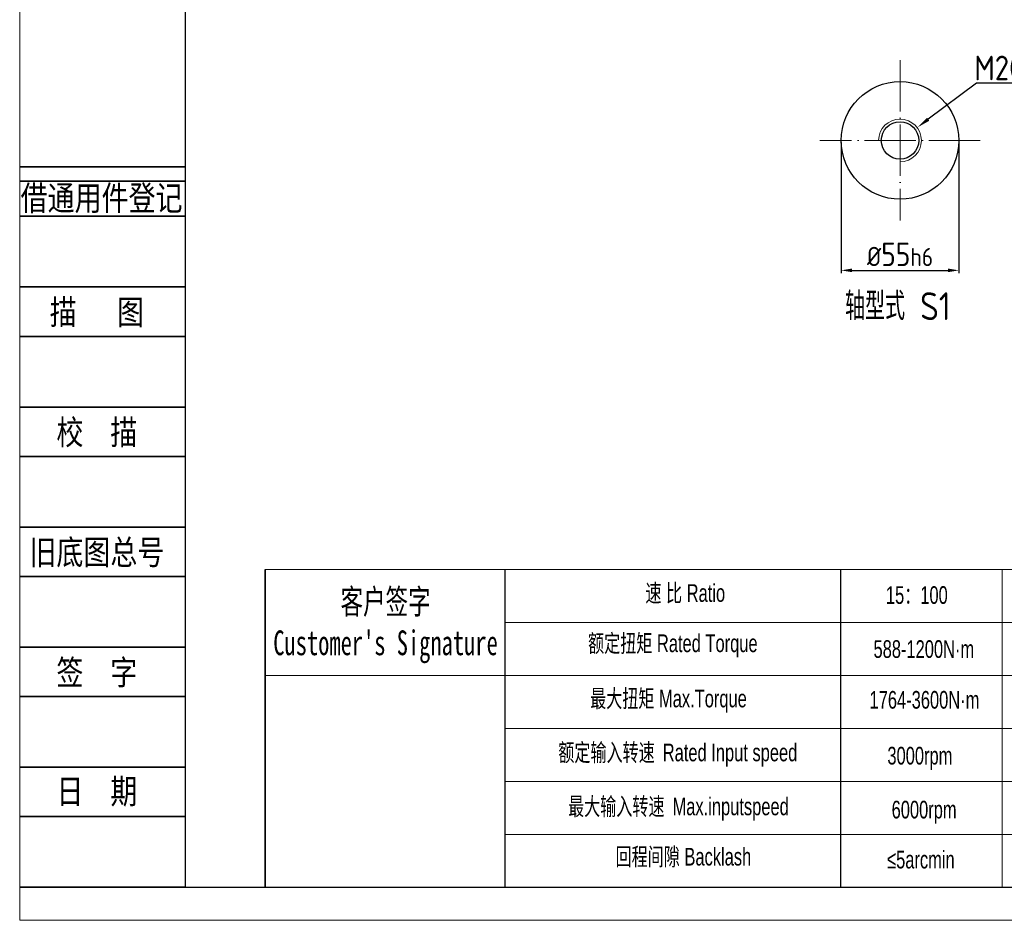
# Model space of a CAD drawing. Header units: millimetres. Extents: x 7057 to 8357, y -524 to 396.
# Tile 1 of 17: x 7057 to 7517, y -524 to -102. Entities that reach past the tile are written whole.
import ezdxf
from ezdxf.enums import TextEntityAlignment as Align

# ---------------------------------------------------------------- set-up
doc = ezdxf.new("R2010")
doc.units = ezdxf.units.MM
doc.linetypes.add('ACAD_ISO04W100', pattern=[30, 24, -3, 0, -3])
for name, color, linetype, lineweight in [('2细线层', 4, 'Continuous', 35), ('6文字层', 3, 'Continuous', 35), ('7标注层', 4, 'Continuous', 35), ('SLD-0', 7, 'Continuous', 18), ('中心线', 7, 'ACAD_ISO04W100', 0), ('图框_外框线', 7, 'Continuous', 18), ('粗实线', 7, 'Continuous', 40), ('细实线', 7, 'Continuous', 18)]:
    doc.layers.add(name, color=color, linetype=linetype, lineweight=lineweight)
doc.layers.add('标注线', color=7, linetype='Continuous')
doc.styles.add('宋体', font='txt', dxfattribs={"width": 0.8})
doc.styles.add('工程字', font='gbenor.shx', dxfattribs={"bigfont": 'gbcbig.shx'})
doc.styles.add('标准', font='arial.ttf', dxfattribs={"width": 0.667})
doc.dimstyles.new('DIMSTYLE_17', dxfattribs={"dimtxt": 8, "dimasz": 12, "dimexe": 0.18, "dimexo": 1, "dimgap": 1, "dimtad": 1, "dimtih": 1, "dimtoh": 1, "dimdec": 3, "dimdsep": 46, "dimtxsty": 'Standard', "dimblk": '_FILLED', "dimblk1": '_FILLED', "dimblk2": '_FILLED', "dimcen": 0.09, "dimadec": 0, "dimazin": 0, "dimtol": 1, "dimtp": 0.1, "dimtm": 0.1, "dimtfac": 0.7, "dimtdec": 3, "dimtofl": 0, "dimtmove": 0, "dimatfit": 3, "dimldrblk": '_FILLED', "dimfxl": 1, "dimtolj": 1, "dimarcsym": 0})
doc.dimstyles.new('ISO-25', dxfattribs={"dimtxt": 11, "dimasz": 5, "dimexe": 1.25, "dimexo": 1, "dimgap": 2, "dimtad": 1, "dimtxsty": '工程字', "dimcen": 2, "dimadec": 0, "dimazin": 0, "dimtfac": 1, "dimtmove": 0, "dimatfit": 3, "dimfxl": 1, "dimarcsym": 0})

# ---------------------------------------------------------------- blocks, each defined once
blk = doc.blocks.new('*D90')
at = {"layer": '6文字层', "color": 0, "lineweight": -2}
for p, q in [((7440.91, -159.8), (7440.91, -220.82)), ((7495.91, -159.8), (7495.91, -220.82)), ((7445.91, -219.57), (7490.91, -219.57))]:
    blk.add_line(p, q, dxfattribs=at)
at = {"layer": '6文字层', "color": 0}
for points in [[(7445.91, -218.73), (7445.91, -220.4), (7440.91, -219.57)], [(7490.91, -220.4), (7490.91, -218.73), (7495.91, -219.57)]]:
    blk.add_solid(points, dxfattribs=at)
at = {"layer": 'Defpoints', "color": 0}
for p in [(7440.91, -158.8), (7495.91, -158.8), (7495.91, -219.57)]:
    blk.add_point(p, dxfattribs=at)
at = {"layer": '6文字层', "color": 0, "insert": (7468.41, -212.07), "char_height": 11, "attachment_point": 5, "style": '工程字'}
blk.add_mtext('{{\\H0.8182x;%%C}55{\\H0.7727x;h6}}', dxfattribs=at)
blk = doc.blocks.new('_FILLED')
at = {"color": 0, "linetype": 'ByBlock'}
blk.add_solid([(0, 0), (-1, 0.133), (-1, -0.133)], dxfattribs=at)
blk = doc.blocks.new('*D91')
at = {"layer": '6文字层', "color": 0, "linetype": 'Continuous', "lineweight": -2}
for p, q in [((7504.14, -131.96), (7481.6, -148.89)), ((7555.28, -131.96), (7504.14, -131.96)), ((7468.32, -158.8), (7468.5, -158.8)), ((7468.41, -158.89), (7468.41, -158.71))]:
    blk.add_line(p, q, dxfattribs=at)
at = {"layer": 'Defpoints', "color": 0}
for p in [(7476.4, -152.79), (7460.41, -164.81)]:
    blk.add_point(p, dxfattribs=at)
at = {"layer": '6文字层', "color": 0, "lineweight": -2, "xscale": 6.5, "yscale": 6.5, "zscale": 6.5, "rotation": 216.9078532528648}
blk.add_blockref('_FILLED', (7476.4, -152.79), dxfattribs=at)
at = {"layer": '6文字层', "color": 0, "insert": (7530.36, -124.91), "char_height": 11.5, "attachment_point": 5, "style": '工程字'}
blk.add_mtext('\\A1;M20x2.5P', dxfattribs=at)

msp = doc.modelspace()

# ---------------------------------------------------------------- linework, layer by layer
for p, q in [((7283.7048, -359.5219), (7283.7048, -508.0996)), ((7440.5325, -359.5219), (7440.5325, -508.0996))]:
    msp.add_line(p, q)
at = {"layer": '2细线层'}
for p, q in [((7056.8475, -171.1647), (7134.1769, -171.1647)), ((7056.8475, -177.7707), (7134.1769, -177.7707)), ((7056.8475, -194.2859), (7134.1769, -194.2859)), ((7056.8475, -227.3163), (7134.1769, -227.3163)), ((7056.8475, -250.4375), (7134.1769, -250.4375)), ((7056.8475, -283.4678), (7134.1769, -283.4678)), ((7056.8475, -306.5891), (7134.1769, -306.5891)), ((7056.8475, -339.6194), (7134.1769, -339.6194)), ((7056.8475, -362.7407), (7134.1769, -362.7407)), ((7056.8475, -395.771), (7134.1769, -395.771)), ((7056.8475, -418.8923), (7134.1769, -418.8923)), ((7056.8475, -451.9226), (7134.1769, -451.9226)), ((7056.8475, -475.0438), (7134.1769, -475.0438)), ((7056.8475, -508.0742), (7134.1769, -508.0742))]:
    msp.add_line(p, q, dxfattribs=at)
at = {"layer": '7标注层', "color": 0}
msp.add_line((7171.6261, -359.5219), (7171.6261, -508.0742), dxfattribs=at)
at = {"layer": 'SLD-0'}
msp.add_line((7516.0949, -359.5219), (7516.0949, -508.0573), dxfattribs=at)
at = {"layer": '中心线', "color": 0, "lineweight": 13}
for p, q in [((7468.4075, -121.3001), (7468.4075, -196.3001)), ((7505.9075, -158.8001), (7430.9075, -158.8001))]:
    msp.add_line(p, q, dxfattribs=at)
at = {"layer": '图框_外框线'}
for p, q in [((7171.6261, -359.5219), (8341.1594, -359.5219)), ((7283.7048, -384.3079), (7941.0065, -384.3079)), ((7171.6261, -409.0939), (8341.1594, -409.0939)), ((7283.7048, -433.8799), (8341.1594, -433.8799)), ((7283.7048, -458.6659), (8341.1594, -458.6659)), ((7283.7048, -483.4519), (8341.1594, -483.4519))]:
    msp.add_line(p, q, dxfattribs=at)
at = {"layer": '图框_外框线', "color": 3}
msp.add_lwpolyline([(7056.8062, -523.5483), (8356.6335, -523.5483), (8356.6335, 395.6153), (7056.8062, 395.6153)], close=True, dxfattribs=at)
at = {"layer": '图框_外框线', "color": 3, "lineweight": 25}
msp.add_lwpolyline([(7134.1769, -508.0742), (8341.1594, -508.0742), (8341.1594, 380.1411), (7134.1769, 380.1411)], close=True, dxfattribs=at)
at = {"layer": '粗实线', "lineweight": 30}
for radius in [27.5, 8.75]:
    msp.add_circle((7468.4075, -158.8001), radius, dxfattribs=at)
at = {"layer": '细实线', "color": 0}
msp.add_arc((7468.4075, -158.8001), 10, 270, 180, dxfattribs=at)

# ---------------------------------------------------------------- texts
at = {"layer": '6文字层', "color": 3, "style": '宋体', "width": 0.8}
for s, p in [('借通用件登记', (7095.0928, -185.5904)), ('描   图', (7092.8889, -238.8769)), ('校  描', (7092.8889, -295.0285)), ('旧底图总号', (7092.8889, -351.1801)), ('签  字', (7092.8889, -407.3316)), ('日  期', (7092.9095, -463.1536))]:
    msp.add_text(s, height=11.56062, dxfattribs=at).set_placement(p, align=Align.MIDDLE)
at = {"layer": 'SLD-0', "color": 1, "attachment_point": 2, "style": '标准'}
for s, insert, char_height, width in [("{\\fSimSun|b1|i0|c134|p2;客户签字\\PCustomer's Signature}", (7227.8586, -368.693), 11.5668, 143.892185), ('速 比 Ratio', (7367.995, -366.3374), 8.262, 67.508064), ('15{\\fSimSun|b0|i0|c134|p2;：}100', (7476.2727, -367.2903), 8.262, 35.128297), ('{\\fSimSun|b0|i0|c134|p2;额定扭矩} Rated Torque', (7362.1876, -389.841), 8.262, 92.77255), ('588-1200N·m', (7479.5495, -392.5505), 8.262, 35.128297), ('{\\fSimSun|b0|i0|c134|p2;最大扭矩} Max.Torque', (7360.155, -415.666), 8.262, 106.711386), ('1764-3600N·m', (7479.8427, -416.2825), 8.262, 35.128297), ('{\\fSimSun|b0|i0|c134|p2;额定输入转速 }Rated Input speed', (7364.5105, -440.9106), 8.262, 152.013143), ('3000rpm', (7477.7016, -442.4135), 8.262, 35.128297), ('{\\fSimSun|b0|i0|c134|p2;最大输入转速 }Max.inputspeed ', (7364.8009, -466.1552), 8.262, 139.816556), ('6000rpm', (7479.6734, -467.6409), 8.262, 63.406205), ('回程间隙 Backlash', (7367.1238, -489.6589), 8.262, 67.508064), ('≤5arcmin ', (7478.1626, -491.0276), 8.262, 35.128297)]:
    msp.add_mtext(s, dxfattribs=dict(at, insert=insert, char_height=char_height, width=width))
at = {"layer": '标注线', "color": 0, "lineweight": 20, "insert": (7467.3927, -236.3242), "char_height": 13, "attachment_point": 5, "style": '工程字'}
msp.add_mtext('轴型式 S1', dxfattribs=at)

# ---------------------------------------------------------------- dimensions: what is measured, and where the dimension line sits
at = {"layer": '6文字层', "linetype": 'Continuous'}
dim = msp.add_diameter_dim_2p(p1=(7460.4115, -164.8054), p2=(7476.4035, -152.7948), text='M20x2.5P', dimstyle='DIMSTYLE_17', override={"dimtxt": 11.5, "dimasz": 6.5, "dimgap": 1.3, "dimtxsty": '工程字', "dimtol": 0, "dimldrblk": '_FILLED'}, dxfattribs=at)
dim.commit()
dim.dimension.update_dxf_attribs({"geometry": '*D91', "text_midpoint": (7530.361, -131.9604), "dimtype": 163})
at = {"layer": '6文字层'}
dim = msp.add_linear_dim(base=(7495.9075, -219.5654), p1=(7440.9075, -158.8001), p2=(7495.9075, -158.8001), text='{{\\H0.8182x;%%C}55{\\H0.7727x;h6}}', dimstyle='ISO-25', override={"dimtxsty": '工程字'}, dxfattribs=at)
dim.commit()
dim.dimension.update_dxf_attribs({"geometry": '*D90', "text_midpoint": (7468.4075, -219.5654), "dimtype": 160})

doc.saveas('drawing.dxf')
